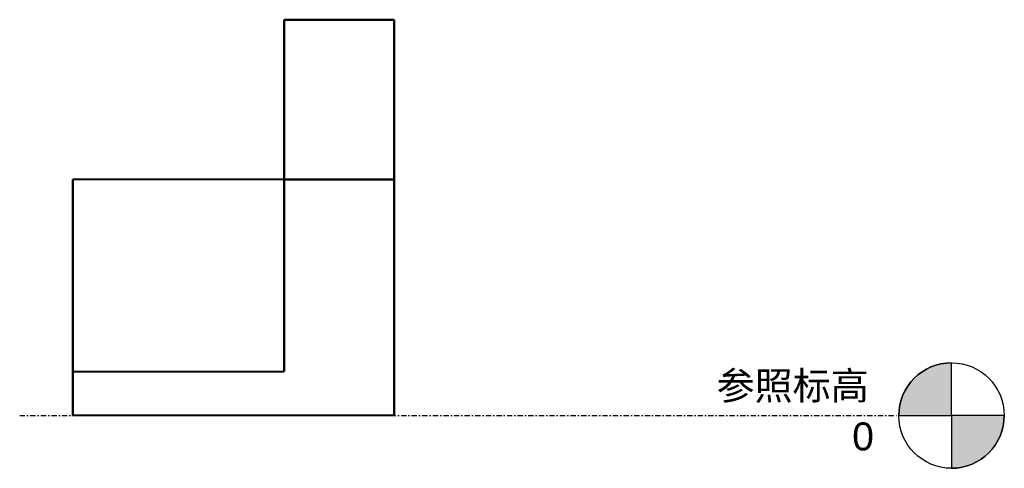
# Model space of a CAD drawing. Header units: millimetres. Extents: x -852 to 1388, y -120 to 900.
import ezdxf

# ---------------------------------------------------------------- set-up
doc = ezdxf.new("R2010")
doc.units = ezdxf.units.MM
doc.linetypes.add('点划线', pattern=[23.999999, 12, -6, 0, -6])
doc.layers.add('A-FLOR-LEVL', color=51, linetype='Continuous', lineweight=30)
doc.layers.add('A-GENM', color=13, linetype='Continuous', lineweight=40)
doc.styles.add('Arial', font='arial.ttf', dxfattribs={"height": 63.5})
doc.styles.add('微软雅黑', font='txt', dxfattribs={"height": 63.5})

# ---------------------------------------------------------------- blocks, each defined once
blk = doc.blocks.new('族几何图形组合_3137-右')
at = {"layer": 'A-GENM'}
for p, q in [((-250, 900), (-250, 100)), ((-250, 536.3), (-250, 900)), ((-250, 900), (-250, 900)), ((-250, 900), (0, 900)), ((0, 900), (-250, 900)), ((0, 900), (0, 900)), ((0, 900), (0, 536.3)), ((0, 0), (0, 900)), ((-731.1, 0), (-731.1, 536.3)), ((-731.1, 536.3), (-731.1, 536.3)), ((-731.1, 536.3), (-731.1, 100)), ((0, 536.3), (-731.1, 536.3)), ((-250, 536.3), (-731.1, 536.3)), ((-250, 100), (-250, 536.3)), ((-250, 536.3), (0, 536.3)), ((0, 536.3), (0, 536.3)), ((0, 536.3), (0, 0)), ((-731.1, 100), (-250, 100)), ((-731.1, 100), (-731.1, 0)), ((-731.1, 0), (-731.1, 0)), ((0, 0), (-731.1, 0)), ((0, 0), (-731.1, 0)), ((0, 0), (0, 0))]:
    blk.add_line(p, q, dxfattribs=at)
blk = doc.blocks.new('标高 - 6 mm-913-右')
at = {"layer": 'A-FLOR-LEVL'}
h = blk.add_hatch(color=256, dxfattribs=at)
edge = h.paths.add_edge_path(flags=0)
edge.add_line((1268.1, 0), (1148.1, 0))
edge.add_arc((1268.1, 0), 120, 90, 180, ccw=False)
edge.add_line((1268.1, 120), (1268.1, 0))
h = blk.add_hatch(color=256, dxfattribs=at)
edge = h.paths.add_edge_path(flags=0)
edge.add_line((1268.1, -120), (1268.1, 0))
edge.add_line((1268.1, 0), (1388.1, 0))
edge.add_arc((1268.1, 0), 120, 270, 360, ccw=False)
for p, q in [((1268.1, 0), (1268.1, 120)), ((1148.1, 0), (1268.1, 0)), ((1388.1, 0), (1268.1, 0)), ((1268.1, 0), (1268.1, -120))]:
    blk.add_line(p, q, dxfattribs=at)
blk.add_circle((1268.1, 0), 120, dxfattribs=at)
for start, end in [(90, 180), (270, 360)]:
    blk.add_arc((1268.1, 0), 120, start, end, dxfattribs=at)

msp = doc.modelspace()

# ---------------------------------------------------------------- linework, layer by layer
at = {"layer": 'A-FLOR-LEVL', "linetype": '点划线'}
msp.add_line((-851.7, 0), (1148.1, 0), dxfattribs=at)

# ---------------------------------------------------------------- block references
at = {"lineweight": 40}
msp.add_blockref('族几何图形组合_3137-右', (0, 0), dxfattribs=at)
at = {"layer": 'A-FLOR-LEVL'}
msp.add_blockref('标高 - 6 mm-913-右', (0, 0), dxfattribs=at)

# ---------------------------------------------------------------- texts
at = {"layer": 'A-FLOR-LEVL', "char_height": 63.5, "attachment_point": 1}
for s, insert, width, style in [('参照标高', (733.5, 99.5), 429.704, '微软雅黑'), ('\\fArial|b0|i0|c134|p34|;0', (1042.2, -15.7), 59.325, 'Arial')]:
    msp.add_mtext(s, dxfattribs=dict(at, insert=insert, width=width, style=style))

doc.saveas('drawing.dxf')
